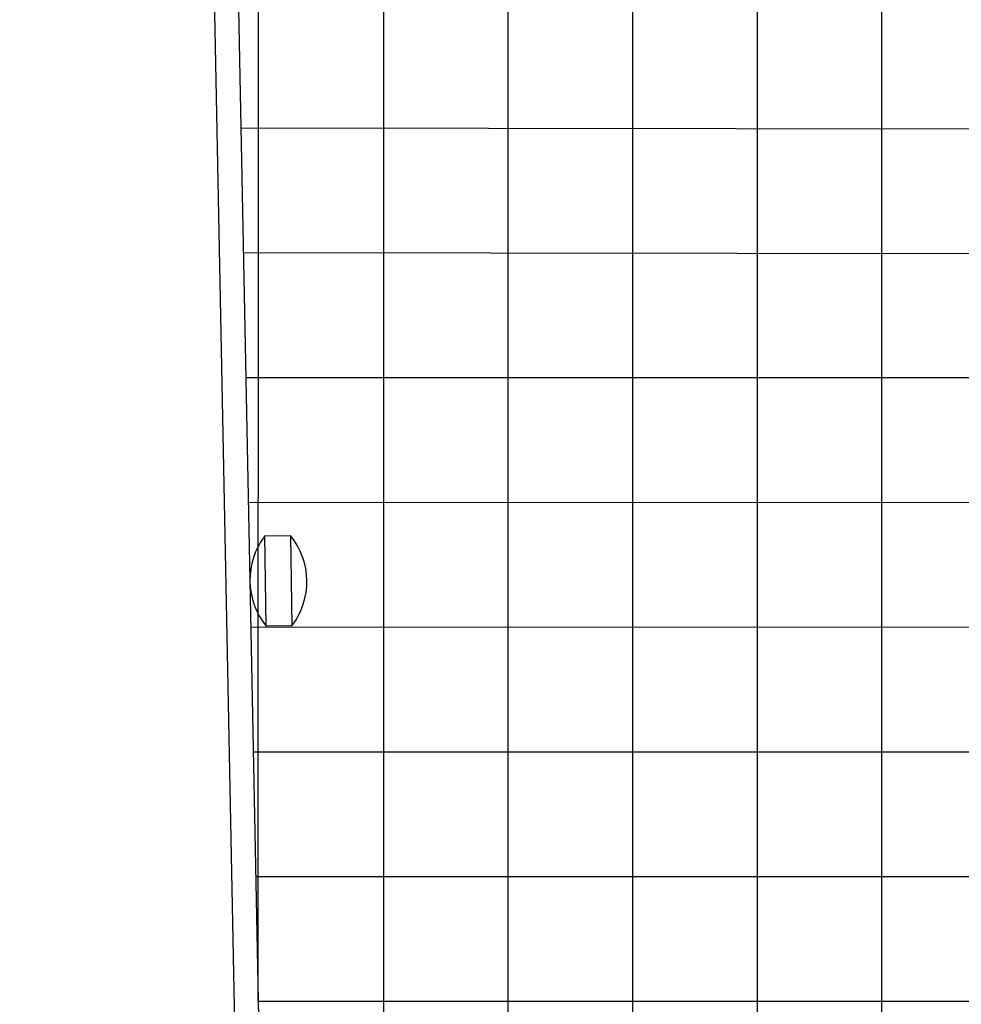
# Model space of a CAD drawing. Extents: x 147111805 to 147230536, y 410950310 to 411028142.
# Tile 59 of 85: x 147158762 to 147163557, y 410978971 to 410983984. Entities that reach past the tile are written whole.
import ezdxf

# ---------------------------------------------------------------- set-up
doc = ezdxf.new("R2010")
doc.units = 0
doc.header["$LTSCALE"] = 100
doc.layers.add('T--A9041--_VERHARDINGEN_Tegels', color=9, linetype='Continuous', transparency=0.3)
doc.layers.add('T--L9020--_GEBOUW_Contour', color=1, linetype='Continuous')
doc.layers.add('T--L9042--_BEPLANTINGEN', color=3, linetype='Continuous')
doc.layers.add('T--L9071--_TERREINMEUBILAIR_Afvalbak', color=7, linetype='Continuous', true_color=0xf8991e)

# ---------------------------------------------------------------- blocks, each defined once
blk = doc.blocks.new('Afvalbak')
at = {"layer": 'T--L9071--_TERREINMEUBILAIR_Afvalbak', "linetype": 'Continuous'}
blk.add_lwpolyline([(-65, 0), (65, 0), (65, -460), (-65, -460)], close=True, dxfattribs=at)
for centre, start, end in [((225.625, -230), 141.6419839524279, 218.3580160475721), ((-225.625, -230), 321.6419839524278, 38.35801604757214)]:
    blk.add_arc(centre, 370.625, start, end, dxfattribs=at)

msp = doc.modelspace()

# ---------------------------------------------------------------- hatches: boundary and pattern name
at = {"layer": 'T--A9041--_VERHARDINGEN_Tegels'}
h = msp.add_hatch(dxfattribs=at)
h.set_pattern_fill('ANSI37', color=256, scale=200, angle=45)
h.set_pattern_definition([(90, (0, 0), (-635, 0), []), (180, (0, 0), (0, -635), [])])
h.paths.add_polyline_path([(147171124.6155927, 410978496.7849257), (147171124.6155927, 410985174.1051784), (147175311.8159577, 410985174.1051784), (147179724.0163228, 410985174.1051784), (147179724.0163228, 410987548.1668265), (147175674.6155927, 410987550.9475302), (147175674.6155927, 410986269.3768906), (147173554.6155927, 410986269.3768906), (147173554.6155927, 410986569.3768906), (147175374.6155927, 410986569.3768906), (147175374.6155927, 410989649.3768906), (147175374.6155927, 410993004.2881792), (147173550.8201925, 410993004.2881792), (147173550.8201925, 410993134.3405678), (147165980.8201925, 410993134.3405678), (147159696.0572113, 410993137.1650009), (147159704.9791517, 410992687.6886738), (147159705.673752, 410992652.6955669), (147159710.6310576, 410990922.4531842), (147159740.006855, 410990923.0362831), (147159789.3234792, 410988438.5257165), (147159881.8045546, 410983779.4434608), (147160071.926593, 410974201.3302012), (147160091.7723167, 410973201.5271471), (147160156.2709204, 410969952.1672208), (147160833.6374897, 410969965.612699), (147162965.7175028, 410970007.9337059), (147169999.3319892, 410970147.5483757), (147172541.3312546, 410970198.0061296), (147177217.9100407, 410970290.8345047), (147177327.8883767, 410970293.0175343), (147177280.2586386, 410972692.5448644), (147177850.1463795, 410972703.8569272), (147179529.8155105, 410972737.1977439), (147180789.5630606, 410972762.4198964), (147181028.8837267, 410972767.3274566), (147181031.0428523, 410975911.5547846), (147179805.6507454, 410975912.3962522), (147178580.2586386, 410975912.3962522), (147178580.2586386, 410979449.1051784), (147177580.2586386, 410979449.1051784), (147177580.2586386, 410977681.1714507), (147177580.2586386, 410975913.2377229), (147171124.6155927, 410975913.2377229)])
h.paths.add_polyline_path([(147165184.9788649, 410982437.8420166), (147164184.9788649, 410982437.8420166), (147164184.9788649, 410983437.8420166), (147165184.9788649, 410983437.8420166)], flags=16)

# ---------------------------------------------------------------- linework, layer by layer
at = {"layer": 'T--L9020--_GEBOUW_Contour'}
msp.add_lwpolyline([(147182168, 410959767), (147181867, 410972802), (147177122, 410972708), (147177170, 410970289), (147160034, 410969951), (147159461, 410998946), (147154338, 410998845), (147149691, 410998753), (147150181, 410970534), (147150186, 410970234), (147150379, 410959136), (147155799, 410959244), (147158877, 410959305), (147182168, 410959767)], dxfattribs=at)
at = {"layer": 'T--L9042--_BEPLANTINGEN', "color": 9, "true_color": 0xc7c8ca}
msp.add_lwpolyline([(147159696.0572113, 410993137.1650009), (147159704.9791517, 410992687.6886738), (147159705.673752, 410992652.6955669), (147159710.6310576, 410990922.4531842), (147159740.006855, 410990923.0362831), (147159789.3234792, 410988438.5257165), (147159881.8045546, 410983779.4434608), (147160071.926593, 410974201.3302012), (147160091.7723167, 410973201.5271471)], dxfattribs=at)

# ---------------------------------------------------------------- block references
at = {"layer": 'T--L9071--_TERREINMEUBILAIR_Afvalbak', "linetype": 'Continuous', "rotation": 180.8622662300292}
msp.add_blockref('Afvalbak', (147160082.9397603, 410980897.1744753), dxfattribs=at)

doc.saveas('drawing.dxf')
